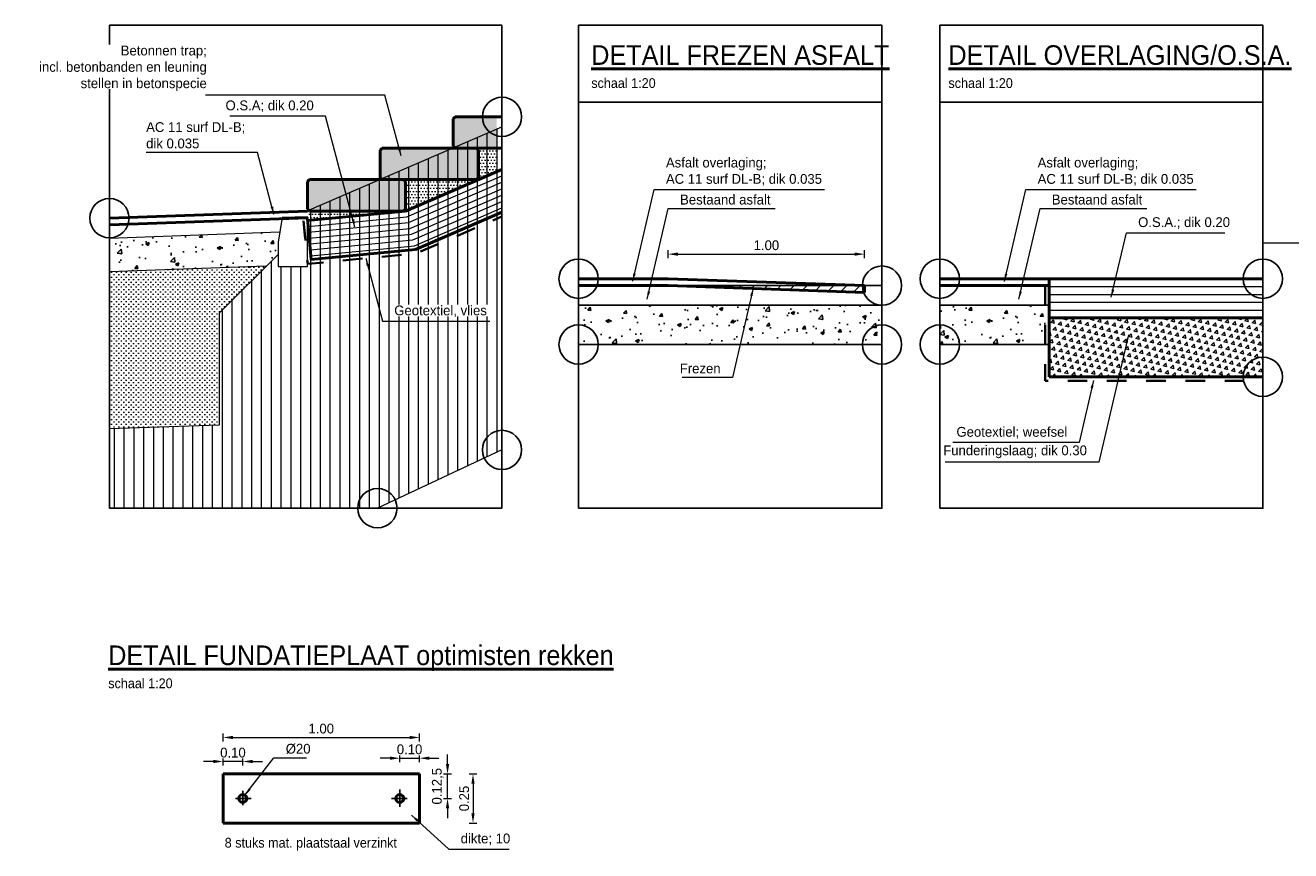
# Model space of a CAD drawing. Header units: metres. Extents: x 132 to 905, y -50 to 63.
# Tile 3 of 87: x 163.73 to 170.17, y 3.4 to 7.61. Entities that reach past the tile are written whole.
import ezdxf

# ---------------------------------------------------------------- set-up
doc = ezdxf.new("R2010")
doc.units = ezdxf.units.M
doc.header["$LTSCALE"] = 0.1
doc.linetypes.add('geotextiel', pattern=[0.2, -0.1, 0.1])
doc.linetypes.add('PHANTOM', pattern=[2.5, 1.25, -0.25, 0.25, -0.25, 0.25, -0.25])
for name, color, linetype, lineweight in [('DP-Afbreek', 2, 'PHANTOM', 25), ('DP-arcering_zdun', 253, 'Continuous', 5), ('DP-BS-arcering_klei', 253, 'Continuous', 0), ('DP-BS-arcering_slakken', 253, 'Continuous', 25), ('DP-BS-arcering_zand', 251, 'Continuous', 0), ('DP-BS-profiel', 2, 'Continuous', 25), ('DP-NW-arcering_asfalt', 1, 'Continuous', 18), ('DP-NW-arcering_fosforslakken', 253, 'Continuous', 5), ('DP-NW-arcering_funderingslaag', 211, 'Continuous', 13), ('DP-NW-Geotextiel_detail', 150, 'geotextiel', 35), ('DP-NW-Profiel', 4, 'Continuous', 50), ('maatvoering-lin', 7, 'Continuous', 20), ('Teksthoogte 5-0mm', 4, 'Continuous', 53), ('TL-2.5mm Tekst', 7, 'Continuous', 25), ('TL-5.0mm Tekst', 4, 'Continuous', 50)]:
    doc.layers.add(name, color=color, linetype=linetype, lineweight=lineweight)
for name, color, linetype in [('DP-arcering_lgrijs', 9, 'Continuous'), ('DP-BS-BESTAAND-PROFIEL', 1, 'Continuous'), ('DP-NW-Maatvoering', 7, 'Continuous')]:
    doc.layers.add(name, color=color, linetype=linetype)
doc.layers.add('DP-NW-arcrand', color=142, linetype='Continuous', plot=False)
doc.layers.add('TO-Viewport', color=152, linetype='Continuous', plot=False)
doc.styles.add('GM25mm', font='StagCAD.ttf', dxfattribs={"width": 0.96, "height": 2.5})
doc.styles.add('StagCAD', font='StagCAD.ttf')
doc.dimstyles.new('GM-maatvoering', dxfattribs={"dimtxt": 2.5, "dimasz": 2.5, "dimexe": 1, "dimexo": 0, "dimgap": 1, "dimtad": 1, "dimrnd": 0.001, "dimzin": 1, "dimdsep": 46, "dimtxsty": 'StagCAD', "dimcen": 0.09, "dimclrd": 1, "dimclre": 1, "dimclrt": 7, "dimazin": 0, "dimtfac": 1, "dimtix": 1, "dimtmove": 0, "dimatfit": 3, "dimfxl": 1, "dimfxlon": 1, "dimtvp": 0.83, "dimtolj": 1, "dimtzin": 0, "dimlwd": 15, "dimlwe": 15, "dimarcsym": 0})
doc.dimstyles.new('leader 1_20', dxfattribs={"dimscale": 0.02, "dimtxt": 2.5, "dimasz": 2, "dimexe": 0, "dimexo": 0, "dimgap": 1, "dimtad": 1, "dimrnd": 0.001, "dimzin": 1, "dimdsep": 46, "dimtxsty": 'StagCAD', "dimblk1": 'RAD_PIJL', "dimblk2": 'RAD_PIJL', "dimsah": 1, "dimcen": 0.09, "dimse1": 1, "dimse2": 1, "dimclrd": 1, "dimclre": 1, "dimclrt": 7, "dimazin": 0, "dimtfac": 1, "dimtix": 1, "dimtmove": 0, "dimatfit": 3, "dimfxl": 1, "dimtvp": 0.83, "dimtolj": 1, "dimtzin": 0, "dimlwd": 15, "dimarcsym": 0})
pattern_1 = [(0, (-384.190087, 132.110443), (0.0079375, 0.015875), [0, -0.015875])]

# ---------------------------------------------------------------- blocks, each defined once
blk = doc.blocks.new('RAD_PIJL')
at = {"color": 1, "linetype": 'Continuous'}
blk.add_solid([(-2.83, -0.75), (-2.83, 0.75), (0, 0)], dxfattribs=at)
blk = doc.blocks.new('Traptrede')
at = {"layer": 'DP-arcering_lgrijs'}
blk.add_hatch(color=256, dxfattribs=at).paths.add_polyline_path([(0.49, 0.25), (0.5, 0.24), (0.5, 0.1), (0.49, 0.09), (0.01, 0.09), (0, 0.1), (0, 0.24), (0.01, 0.25)])
at = {"layer": 'DP-NW-Profiel'}
for p, q in [((0.01, 0.25), (0, 0.24)), ((0, 0.24), (0, 0.1)), ((0.01, 0.25), (0.49, 0.25)), ((0.49, 0.25), (0.5, 0.24)), ((0.5, 0.24), (0.5, 0.1)), ((0.01, 0.09), (0, 0.1)), ((0.01, 0.09), (0.49, 0.09)), ((0.5, 0.1), (0.49, 0.09))]:
    blk.add_line(p, q, dxfattribs=at)
blk = doc.blocks.new('TITEL')
at = {"layer": 'TL-2.5mm Tekst', "style": 'StagCAD', "width": 0.96}
blk.add_attdef('SCHAAL', (0, -5.89), '', height=2.5, dxfattribs=at)
at = {"layer": 'TL-5.0mm Tekst', "style": 'StagCAD', "width": 0.96}
blk.add_attdef('OMSCHRIJVING', (0, 0), '', height=5, dxfattribs=at)
blk = doc.blocks.new('*D147')
at = {"layer": 'Defpoints', "color": 0, "transparency": 16777216}
for p in [(168.0028, 6.4415), (167.0028, 6.3163), (168.0028, 6.2813)]:
    blk.add_point(p, dxfattribs=at)
at = {"layer": 'DP-NW-Maatvoering', "color": 1, "lineweight": 15, "transparency": 16777216}
for p, q in [((167.0028, 6.4215), (167.0028, 6.4615)), ((168.0028, 6.4215), (168.0028, 6.4615)), ((167.0528, 6.4415), (167.9528, 6.4415))]:
    blk.add_line(p, q, dxfattribs=at)
at = {"layer": 'DP-NW-Maatvoering', "color": 1, "transparency": 16777216}
for points in [[(167.0528, 6.4499), (167.0528, 6.4332), (167.0028, 6.4415)], [(167.9528, 6.4499), (167.9528, 6.4332), (168.0028, 6.4415)]]:
    blk.add_solid(points, dxfattribs=at)
at = {"layer": 'DP-NW-Maatvoering', "color": 7, "transparency": 16777216, "insert": (167.5028, 6.4865), "char_height": 0.05, "attachment_point": 5, "style": 'StagCAD'}
blk.add_mtext('\\A1;1.00', dxfattribs=at)
blk = doc.blocks.new('*D282')
at = {"layer": 'Defpoints', "color": 0, "transparency": 16777216}
for p in [(165.7343, 3.9791), (164.7343, 3.7932), (165.7343, 3.7932)]:
    blk.add_point(p, dxfattribs=at)
at = {"layer": 'maatvoering-lin', "color": 1, "lineweight": 15, "transparency": 16777216}
for p, q in [((164.7343, 3.9591), (164.7343, 3.9991)), ((165.7343, 3.9591), (165.7343, 3.9991)), ((164.7843, 3.9791), (165.6843, 3.9791))]:
    blk.add_line(p, q, dxfattribs=at)
at = {"layer": 'maatvoering-lin', "color": 1, "transparency": 16777216}
for points in [[(164.7843, 3.9875), (164.7843, 3.9708), (164.7343, 3.9791)], [(165.6843, 3.9875), (165.6843, 3.9708), (165.7343, 3.9791)]]:
    blk.add_solid(points, dxfattribs=at)
at = {"layer": 'maatvoering-lin', "color": 7, "transparency": 16777216, "insert": (165.2343, 4.0241), "char_height": 0.05, "attachment_point": 5, "style": 'StagCAD', "bg_fill": 3, "box_fill_scale": 1.1, "bg_fill_color": 256, "bg_fill_true_color": 13158600, "bg_fill_transparency": 0}
blk.add_mtext('\\A1;1.00', dxfattribs=at)
blk = doc.blocks.new('*D283')
at = {"layer": 'Defpoints', "color": 0, "transparency": 16777216}
for p in [(165.7343, 3.7932), (165.7343, 3.5432), (166.0076, 3.5432)]:
    blk.add_point(p, dxfattribs=at)
at = {"layer": 'maatvoering-lin', "color": 1, "lineweight": 15, "transparency": 16777216}
for p, q in [((165.9876, 3.7932), (166.0276, 3.7932)), ((166.0076, 3.7432), (166.0076, 3.5932)), ((165.9876, 3.5432), (166.0276, 3.5432))]:
    blk.add_line(p, q, dxfattribs=at)
at = {"layer": 'maatvoering-lin', "color": 1, "transparency": 16777216}
for points in [[(165.9993, 3.7432), (166.016, 3.7432), (166.0076, 3.7932)], [(165.9993, 3.5932), (166.016, 3.5932), (166.0076, 3.5432)]]:
    blk.add_solid(points, dxfattribs=at)
at = {"layer": 'maatvoering-lin', "color": 7, "transparency": 16777216, "insert": (165.9626, 3.6682), "char_height": 0.05, "attachment_point": 5, "rotation": 90, "style": 'StagCAD', "bg_fill": 3, "box_fill_scale": 1.1, "bg_fill_color": 256, "bg_fill_true_color": 13158600, "bg_fill_transparency": 0}
blk.add_mtext('\\A1;0.25', dxfattribs=at)
blk = doc.blocks.new('*D284')
at = {"layer": 'Defpoints', "color": 0, "transparency": 16777216}
for p in [(165.7343, 3.7932), (165.6343, 3.7146)]:
    blk.add_point(p, dxfattribs=at)
at = {"layer": 'maatvoering-lin', "color": 1, "lineweight": 15, "transparency": 16777216}
for p, q in [((165.5843, 3.8735), (165.5343, 3.8735)), ((165.6343, 3.8535), (165.6343, 3.8935)), ((165.6343, 3.8735), (165.7343, 3.8735)), ((165.7343, 3.8535), (165.7343, 3.8935)), ((165.7843, 3.8735), (165.8343, 3.8735))]:
    blk.add_line(p, q, dxfattribs=at)
at = {"layer": 'maatvoering-lin', "color": 1, "transparency": 16777216}
for points in [[(165.5843, 3.8818), (165.5843, 3.8652), (165.6343, 3.8735)], [(165.7843, 3.8818), (165.7843, 3.8652), (165.7343, 3.8735)]]:
    blk.add_solid(points, dxfattribs=at)
at = {"layer": 'maatvoering-lin', "color": 7, "transparency": 16777216, "insert": (165.6843, 3.9185), "char_height": 0.05, "attachment_point": 5, "style": 'StagCAD', "bg_fill": 3, "box_fill_scale": 1.1, "bg_fill_color": 256, "bg_fill_true_color": 13158600, "bg_fill_transparency": 0}
blk.add_mtext('\\A1;0.10', dxfattribs=at)
at = {"layer": 'Defpoints', "color": 0, "transparency": 16777216}
blk.add_point((165.7343, 3.8735), dxfattribs=at)
blk = doc.blocks.new('*D285')
at = {"layer": 'Defpoints', "color": 0, "transparency": 16777216}
for p in [(164.7343, 3.7932), (164.8343, 3.7073)]:
    blk.add_point(p, dxfattribs=at)
at = {"layer": 'maatvoering-lin', "color": 1, "lineweight": 15, "transparency": 16777216}
for p, q in [((164.7343, 3.8367), (164.7343, 3.8767)), ((164.8343, 3.8367), (164.8343, 3.8767)), ((164.6843, 3.8567), (164.6343, 3.8567)), ((164.8343, 3.8567), (164.7343, 3.8567)), ((164.8843, 3.8567), (164.9343, 3.8567))]:
    blk.add_line(p, q, dxfattribs=at)
at = {"layer": 'maatvoering-lin', "color": 1, "transparency": 16777216}
for points in [[(164.6843, 3.8651), (164.6843, 3.8484), (164.7343, 3.8567)], [(164.8843, 3.8651), (164.8843, 3.8484), (164.8343, 3.8567)]]:
    blk.add_solid(points, dxfattribs=at)
at = {"layer": 'maatvoering-lin', "color": 7, "transparency": 16777216, "insert": (164.7843, 3.9017), "char_height": 0.05, "attachment_point": 5, "style": 'StagCAD', "bg_fill": 3, "box_fill_scale": 1.1, "bg_fill_color": 256, "bg_fill_true_color": 13158600, "bg_fill_transparency": 0}
blk.add_mtext('\\A1;0.10', dxfattribs=at)
at = {"layer": 'Defpoints', "color": 0, "transparency": 16777216}
blk.add_point((164.7343, 3.8567), dxfattribs=at)
blk = doc.blocks.new('*D286')
at = {"layer": 'Defpoints', "color": 0, "transparency": 16777216}
for p in [(165.7343, 3.7932), (165.6717, 3.6682)]:
    blk.add_point(p, dxfattribs=at)
at = {"layer": 'maatvoering-lin', "color": 1, "lineweight": 15, "transparency": 16777216}
for p, q in [((165.8779, 3.8432), (165.8779, 3.8932)), ((165.8579, 3.7932), (165.8979, 3.7932)), ((165.8779, 3.6682), (165.8779, 3.7932)), ((165.8579, 3.6682), (165.8979, 3.6682)), ((165.8779, 3.6182), (165.8779, 3.5682))]:
    blk.add_line(p, q, dxfattribs=at)
at = {"layer": 'maatvoering-lin', "color": 1, "transparency": 16777216}
for points in [[(165.8696, 3.8432), (165.8862, 3.8432), (165.8779, 3.7932)], [(165.8696, 3.6182), (165.8862, 3.6182), (165.8779, 3.6682)]]:
    blk.add_solid(points, dxfattribs=at)
at = {"layer": 'maatvoering-lin', "color": 7, "transparency": 16777216, "insert": (165.8279, 3.7307), "char_height": 0.05, "attachment_point": 5, "rotation": 90, "style": 'StagCAD', "bg_fill": 3, "box_fill_scale": 1.1, "bg_fill_color": 256, "bg_fill_true_color": 13158600, "bg_fill_transparency": 0}
blk.add_mtext('\\A1;0.12,5', dxfattribs=at)
at = {"layer": 'Defpoints', "color": 0, "transparency": 16777216}
blk.add_point((165.8779, 3.7932), dxfattribs=at)

msp = doc.modelspace()

# ---------------------------------------------------------------- hatches: boundary and pattern name
at = {"layer": 'DP-arcering_lgrijs'}
msp.add_hatch(color=256, dxfattribs=at).paths.add_polyline_path([(166.1277, 6.981), (166.1277, 7.141), (165.916, 7.141), (165.906, 7.131), (165.906, 6.991), (165.916, 6.981)])
at = {"layer": 'DP-arcering_zdun'}
h = msp.add_hatch(dxfattribs=at)
h.set_pattern_fill('ANSI31', color=256, scale=0.015, style=0)
h.set_pattern_definition([(45, (167.002417, 6.24626), (-0.033676, 0.033676), [])])
h.paths.add_polyline_path([(168.0028, 6.2813), (167.0024, 6.2813), (168.0025, 6.2463)])
at = {"layer": 'DP-BS-arcering_klei', "lineweight": 0}
h = msp.add_hatch(dxfattribs=at)
h.set_pattern_fill('_U', color=251, scale=0.05, angle=90, pattern_type=0)
h.set_pattern_definition([(90, (777.030483, 3.92918), (-0.05, 0), [])])
h.paths.add_polyline_path([(165.5204, 5.1473), (166.1553, 5.444), (166.1553, 7.0907), (165.1636, 6.661), (165.1643, 6.378), (165.0143, 6.378), (165.0143, 6.4405), (164.7143, 6.1405), (164.7143, 5.5707), (164.1553, 5.5508), (164.1553, 5.1473)])
at = {"layer": 'DP-BS-arcering_slakken'}
h = msp.add_hatch(dxfattribs=at)
h.set_pattern_fill('AR-CONC', color=256, scale=0.001, style=0)
h.set_pattern_definition([(50, (164.46576, 6.35291), (0.182185, -0.01594), [0.01905, -0.20955]), (355, (164.46576, 6.3529), (-0.03524, 0.191057), [0.01524, -0.16764]), (100.45, (164.48094, 6.35158), (0.14694, 0.175117), [0.01619, -0.17809]), (46.184, (164.46576, 6.4037), (0.27108, -0.04204), [0.028575, -0.314325]), (96.636, (164.48835, 6.4002), (0.2374, 0.24743), [0.024285, -0.267135]), (351.184, (164.46576, 6.4037), (0.2374, 0.24743), [0.02286, -0.25146]), (21, (164.49116, 6.39101), (0.151615, -0.102266), [0.01905, -0.20955]), (326, (164.49116, 6.391), (0.0618, 0.18419), [0.01524, -0.16764]), (71.45, (164.5038, 6.38249), (0.213416, 0.081923), [0.01619, -0.17809]), (37.5, (164.465757, 6.35291), (0.0030886, 0.084555), [0, -0.165608, 0, -0.17018, 0, -0.168275]), (7.5, (164.46576, 6.35291), (0.06682, 0.10018), [0, -0.097028, 0, -0.161798, 0, -0.064135]), (327.5, (164.409115, 6.35291), (0.1355906, -0.005729), [0, -0.0635, 0, -0.19812, 0, -0.26289]), (317.5, (164.38371, 6.35291), (0.14813, 0.025426), [0, -0.08255, 0, -0.131572, 0, -0.18669])])
h.paths.add_polyline_path([(164.1553, 6.522), (165.0223, 6.5529), (165.0143, 6.503), (165.0143, 6.4405), (164.9542, 6.3804), (164.1553, 6.3518)])
h = msp.add_hatch(dxfattribs=at)
h.set_pattern_fill('AR-CONC', color=256, scale=0.001, style=0)
h.set_pattern_definition([(50, (166.44583, 5.98126), (0.182185, -0.015939), [0.01905, -0.20955]), (355, (166.44583, 5.98126), (-0.035243, 0.191057), [0.01524, -0.16764]), (100.451, (166.46102, 5.97993), (0.146943, 0.175117), [0.01619, -0.17809]), (46.184, (166.44583, 6.03206), (0.27108, -0.042042), [0.028575, -0.314325]), (96.636, (166.46842, 6.02856), (0.237404, 0.247426), [0.024285, -0.267135]), (351.184, (166.44583, 6.03206), (0.237405, 0.247425), [0.02286, -0.25146]), (21, (166.47123, 6.01936), (0.151615, -0.102266), [0.01905, -0.20955]), (326, (166.47123, 6.01936), (0.061802, 0.184188), [0.01524, -0.16764]), (71.451, (166.48387, 6.01084), (0.213416, 0.081923), [0.01619, -0.17809]), (37.5, (166.445833, 5.98126), (0.0030886, 0.084555), [0, -0.165608, 0, -0.17018, 0, -0.168275]), (7.5, (166.44583, 5.98126), (0.0668197, 0.1001806), [0, -0.097028, 0, -0.161798, 0, -0.064135]), (327.5, (166.38919, 5.98126), (0.1355906, -0.0057287), [0, -0.0635, 0, -0.19812, 0, -0.26289]), (317.5, (166.36379, 5.98126), (0.148129, 0.0254265), [0, -0.08255, 0, -0.131572, 0, -0.18669])])
h.paths.add_polyline_path([(166.5458, 6.1813), (168.0917, 6.1813), (168.0917, 5.9813), (166.5458, 5.9813)])
h = msp.add_hatch(dxfattribs=at)
h.set_pattern_fill('AR-CONC', color=256, scale=0.001, style=0)
h.set_pattern_definition([(50, (168.38662, 5.98126), (0.182185, -0.01594), [0.01905, -0.20955]), (355, (168.38662, 5.98126), (-0.03524, 0.191057), [0.01524, -0.16764]), (100.45, (168.4018, 5.97993), (0.14694, 0.175117), [0.01619, -0.17809]), (46.184, (168.38662, 6.03206), (0.27108, -0.04204), [0.028575, -0.314325]), (96.636, (168.4092, 6.02856), (0.2374, 0.24743), [0.024285, -0.267135]), (351.184, (168.38662, 6.03206), (0.2374, 0.24743), [0.02286, -0.25146]), (21, (168.41202, 6.01936), (0.151615, -0.102266), [0.01905, -0.20955]), (326, (168.41202, 6.01936), (0.0618, 0.18419), [0.01524, -0.16764]), (71.45, (168.42465, 6.01084), (0.213416, 0.081923), [0.01619, -0.17809]), (37.5, (168.38662, 5.98126), (0.0030886, 0.084555), [0, -0.165608, 0, -0.17018, 0, -0.168275]), (7.5, (168.38662, 5.98126), (0.06682, 0.10018), [0, -0.097028, 0, -0.161798, 0, -0.064135]), (327.5, (168.329976, 5.98126), (0.1355906, -0.005729), [0, -0.0635, 0, -0.19812, 0, -0.26289]), (317.5, (168.30458, 5.98126), (0.14813, 0.025426), [0, -0.08255, 0, -0.131572, 0, -0.18669])])
h.paths.add_polyline_path([(168.3866, 6.1813), (168.9432, 6.1813), (168.9432, 5.9813), (168.3866, 5.9813)])
at = {"layer": 'DP-BS-arcering_zand'}
h = msp.add_hatch(dxfattribs=at)
h.set_pattern_fill('CUNETZAND', color=256, scale=0.02, style=0, double=1, pattern_type=2)
h.set_pattern_definition([(0, (880.728124, -46.287948), (0.0125, 0.0125), [0, -0.025])])
h.paths.add_polyline_path([(164.7143, 6.1405), (164.9542, 6.3804), (164.1553, 6.3518), (164.1553, 5.5508), (164.7143, 5.5707)])
at = {"layer": 'DP-NW-arcering_fosforslakken'}
h = msp.add_hatch(dxfattribs=at)
h.set_pattern_fill('DOTS', color=1, scale=0.01, style=0)
h.set_pattern_definition(pattern_1)
h.paths.add_polyline_path([(166.1277, 6.861), (166.1277, 6.981), (166.0348, 6.981), (166.0348, 6.821)])
h = msp.add_hatch(dxfattribs=at)
h.set_pattern_fill('DOTS', color=1, scale=0.01, style=0)
h.set_pattern_definition(pattern_1)
h.paths.add_polyline_path([(166.0348, 6.821), (165.6636, 6.821), (165.6636, 6.661)])
h = msp.add_hatch(dxfattribs=at)
h.set_pattern_fill('DOTS', color=1, scale=0.01, style=0)
h.set_pattern_definition([(0, (168.015667, 1.723559), (0.0079375, 0.015875), [0, -0.015875])])
h.paths.add_polyline_path([(165.6636, 6.661), (165.1916, 6.661), (165.1636, 6.6573), (165.1636, 6.6128)])
at = {"layer": 'DP-NW-arcering_funderingslaag'}
h = msp.add_hatch(dxfattribs=at)
h.set_pattern_fill('TRIANG', color=256, scale=0.004, angle=45, style=0)
h.set_pattern_definition([(105, (169.307994, 5.72508), (-0.0368018, 0.009861), [0.01905, -0.01905]), (165, (169.307994, 5.72508), (-0.0269408, -0.0269408), [0.01905, -0.01905]), (45, (169.289594, 5.73001), (-0.009861, 0.0368018), [0.01905, -0.01905])])
h.paths.add_polyline_path([(170.0325, 6.1163), (170.0325, 5.8163), (168.9432, 5.8163), (168.9436, 6.1163)])

# ---------------------------------------------------------------- linework, layer by layer
at = {"layer": 'DP-BS-BESTAAND-PROFIEL'}
for p, q in [((167.0024, 6.2813), (168.0917, 6.2813)), ((166.5458, 6.1813), (168.0917, 6.1813)), ((168.3866, 6.1813), (168.9432, 6.1813))]:
    msp.add_line(p, q, dxfattribs=at)
at = {"layer": 'DP-BS-profiel', "color": 1, "lineweight": 18}
for p, q in [((165.1631, 6.663), (166.1553, 7.0907)), ((165.0223, 6.5529), (164.1553, 6.522)), ((165.0143, 6.4405), (164.7143, 6.1405)), ((164.9542, 6.3804), (164.1553, 6.3518)), ((164.7143, 6.1405), (164.7143, 5.5707)), ((164.7143, 5.5707), (164.1553, 5.5508)), ((166.1553, 5.444), (165.5204, 5.1473))]:
    msp.add_line(p, q, dxfattribs=at)
msp.add_lwpolyline([(165.1642, 6.6322), (165.0343, 6.628), (165.0143, 6.503), (165.0143, 6.378), (165.1643, 6.378)], close=True, dxfattribs=at)
at = {"layer": 'DP-NW-arcering_asfalt'}
for p, q in [((165.6712, 6.6316), (166.1553, 6.8402)), ((165.6787, 6.6021), (166.1553, 6.8075)), ((165.6863, 6.5727), (166.1553, 6.7749)), ((165.6938, 6.5433), (166.1553, 6.7422)), ((165.7014, 6.5139), (166.1553, 6.7095)), ((165.709, 6.4845), (166.1553, 6.6769)), ((165.1673, 6.583), (165.6712, 6.6316)), ((165.1701, 6.5532), (165.6787, 6.6021)), ((165.173, 6.5233), (165.6863, 6.5727)), ((165.1759, 6.4934), (165.6938, 6.5433)), ((165.1788, 6.4636), (165.7014, 6.5139)), ((165.1816, 6.4337), (165.709, 6.4845)), ((168.9436, 6.2763), (170.0325, 6.2763)), ((168.9436, 6.2363), (170.0325, 6.2363)), ((168.9436, 6.1963), (170.0325, 6.1963)), ((168.9436, 6.1563), (170.0325, 6.1563))]:
    msp.add_line(p, q, dxfattribs=at)
at = {"layer": 'DP-NW-arcrand'}
for points in [[(166.5458, 6.1813), (168.0917, 6.1813), (168.0917, 5.9813), (166.5458, 5.9813)], [(168.3866, 6.1813), (168.9432, 6.1813), (168.9432, 5.9813), (168.3866, 5.9813)]]:
    msp.add_lwpolyline(points, close=True, dxfattribs=at)
at = {"layer": 'DP-NW-Geotextiel_detail', "ltscale": 10}
msp.add_line((165.1445, 6.611), (165.1531, 6.5214), dxfattribs=at)
at = {"layer": 'DP-NW-Geotextiel_detail', "ltscale": 10, "flags": 128}
for points in [[(165.144, 6.6107), (165.1651, 6.3919), (165.719, 6.4453), (166.1553, 6.6333)], [(168.9236, 6.2813), (168.9231, 5.7963), (170.0325, 5.7963)]]:
    msp.add_lwpolyline(points, dxfattribs=at)
at = {"layer": 'DP-NW-Maatvoering'}
for points in [[(164.8343, 3.7073), (164.8343, 3.6342)], [(165.6343, 3.7146), (165.6343, 3.6258)], [(164.7965, 3.6682), (164.8769, 3.6682)], [(165.5928, 3.6682), (165.6717, 3.6682)]]:
    msp.add_lwpolyline(points, dxfattribs=at)
at = {"layer": 'DP-NW-Profiel'}
for p, q in [((165.916, 7.141), (165.906, 7.131)), ((165.906, 7.131), (165.906, 6.991)), ((165.916, 7.141), (166.1553, 7.141)), ((165.916, 6.981), (165.906, 6.991)), ((165.916, 6.981), (166.1553, 6.981)), ((165.6636, 6.661), (166.1553, 6.8729)), ((165.1644, 6.6129), (165.6636, 6.661)), ((165.714, 6.4649), (166.1553, 6.6551)), ((165.1636, 6.6209), (165.1836, 6.4138)), ((167.0028, 6.3163), (166.5458, 6.3163)), ((167.0024, 6.2813), (166.5458, 6.2813)), ((167.0024, 6.2813), (168.0024, 6.2463)), ((167.0028, 6.3163), (168.0028, 6.2813)), ((168.0024, 6.2463), (168.0027, 6.2813)), ((170.0325, 6.3163), (168.3866, 6.3163)), ((168.9432, 6.2813), (168.3866, 6.2813)), ((168.9432, 6.2813), (168.9432, 5.8163)), ((168.9436, 6.3163), (168.9436, 6.2813)), ((168.9436, 6.1163), (170.0325, 6.1163)), ((168.9432, 5.8163), (170.0325, 5.8163))]:
    msp.add_line(p, q, dxfattribs=at)
for points in [[(164.1548, 6.625), (165.1636, 6.661)], [(164.1561, 6.59), (165.1648, 6.626)], [(165.1836, 6.4138), (165.714, 6.4649)], [(164.7343, 3.7932), (165.7343, 3.7932)], [(164.7343, 3.7932), (164.7343, 3.5432)], [(165.7343, 3.7932), (165.7343, 3.5432)], [(164.7343, 3.5432), (165.7343, 3.5432)]]:
    msp.add_lwpolyline(points, dxfattribs=at)
for centre in [(164.8343, 3.6682), (165.6343, 3.6682)]:
    msp.add_circle(centre, 0.02, dxfattribs=at)
at = {"layer": 'TO-Viewport', "color": 251}
for p, q in [((166.5458, 7.2162), (168.0917, 7.2162)), ((168.3866, 7.2162), (170.0325, 7.2162))]:
    msp.add_line(p, q, dxfattribs=at)
for points in [[(166.1553, 5.1473), (166.1553, 7.6073), (164.1553, 7.6073), (164.1553, 5.1473)], [(166.5458, 5.1473), (168.0917, 5.1473), (168.0917, 7.6073), (166.5458, 7.6073)], [(168.3866, 5.1473), (170.0325, 5.1473), (170.0325, 7.6073), (168.3866, 7.6073)]]:
    msp.add_lwpolyline(points, close=True, dxfattribs=at)
for centre in [(166.1553, 7.141), (164.1548, 6.625), (166.5458, 6.3163), (168.3866, 6.3163), (170.0325, 6.3163), (168.0917, 6.2813), (166.5458, 5.9813), (168.0917, 5.9813), (168.3866, 5.9813), (170.0325, 5.8163), (166.1553, 5.444), (165.5204, 5.1473)]:
    msp.add_circle(centre, 0.1, dxfattribs=at)

# ---------------------------------------------------------------- block references
at = {"layer": 'DP-Afbreek'}
for p in [(165.5348, 6.731), (165.1636, 6.571)]:
    msp.add_blockref('Traptrede', p, dxfattribs=at)
at = {"layer": 'Teksthoogte 5-0mm', "xscale": 0.02, "yscale": 0.02, "zscale": 0.02}
for p, values in [((166.6102, 7.4058), {'OMSCHRIJVING': '%%uDETAIL FREZEN ASFALT', 'SCHAAL': 'schaal 1:20'}), ((168.4302, 7.4058), {'OMSCHRIJVING': '%%uDETAIL OVERLAGING/O.S.A.', 'SCHAAL': 'schaal 1:20'}), ((164.1488, 4.3479), {'OMSCHRIJVING': '%%uDETAIL FUNDATIEPLAAT optimisten rekken', 'SCHAAL': 'schaal 1:20'})]:
    msp.add_blockref('TITEL', p, dxfattribs=at).add_auto_attribs(values)

# ---------------------------------------------------------------- texts
at = {"layer": 'TL-2.5mm Tekst', "style": 'GM25mm', "width": 0.96}
msp.add_text('8 stuks mat. plaatstaal verzinkt', height=0.05, dxfattribs=at).set_placement((164.7423, 3.4179))

# ---------------------------------------------------------------- dimensions: what is measured, and where the dimension line sits
at = {"layer": 'DP-NW-Maatvoering'}
dim = msp.add_linear_dim(base=(168.0028, 6.4415), p1=(167.0028, 6.3163), p2=(168.0028, 6.2813), dimstyle='GM-maatvoering', dxfattribs=at)
dim.commit()
dim.dimension.update_dxf_attribs({"geometry": '*D147', "text_midpoint": (167.5028, 6.4865)})

# ---------------------------------------------------------------- leaders
at = {"layer": 'DP-NW-Maatvoering', "annotation_type": 0, "has_hookline": 1}
for points, dimstyle, override, hookline_direction, text_width in [([(165.4059, 6.5796), (165.2562, 7.145), (165.2162, 7.145)], 'leader 1_20', {"dimgap": 1, "dimtad": 1}, 1, 0.4275), ([(164.9931, 6.6437), (164.9094, 6.9598), (164.8694, 6.9598)], 'leader 1_20', {"dimgap": 1, "dimtad": 1}, 1, 0.5075), ([(171.3037, 6.2225), (173.6559, 6.497), (171.1559, 6.497)], 'GM-maatvoering', {"dimscale": 0}, 1, 0.125), ([(166.8947, 6.2119), (167.0029, 6.6737), (167.0429, 6.6737)], 'leader 1_20', {"dimgap": 1, "dimtad": 1}, 0, 0.485), ([(168.7891, 6.2118), (168.8971, 6.6737), (168.9371, 6.6737)], 'leader 1_20', {"dimgap": 1, "dimtad": 1}, 0, 0.485), ([(169.2602, 6.2218), (169.337, 6.5502), (169.377, 6.5502)], 'leader 1_20', {"dimgap": 1, "dimtad": 1}, 0, 0.4425), ([(165.4617, 6.4205), (165.5463, 6.1006), (165.5863, 6.1006)], 'leader 1_20', {"dimgap": 1, "dimtad": 1}, 0, 0.4875), ([(167.4356, 6.2681), (167.3293, 5.8134), (167.2893, 5.8134)], 'leader 1_20', {"dimgap": 1, "dimtad": 1}, 1, 0.195), ([(169.348, 6.031), (169.1961, 5.3818), (169.1561, 5.3818)], 'leader 1_20', {"dimgap": 1, "dimtad": 1}, 1, 0.7225)]:
    msp.add_leader(points, dimstyle=dimstyle, override=override, dxfattribs=dict(at, hookline_direction=hookline_direction, text_width=text_width))

# ---------------------------------------------------------------- next in the draw order: texts
at = {"layer": 'DP-NW-Maatvoering', "color": 7, "char_height": 0.05, "style": 'StagCAD', "bg_fill": 3, "box_fill_scale": 1.1, "bg_fill_color": 256, "bg_fill_transparency": 0}
for s, insert, attachment_point in [('O.S.A; dik 0.20', (165.1962, 7.165), 9), ('AC 11 surf DL-B;\\Pdik 0.035', (164.3419, 6.9798), 7), ('\\A1;Bestaand asfalt', (167.0629, 6.6937), 7), ('\\A1;Bestaand asfalt', (168.9571, 6.6937), 7), ('Geotextiel, vlies', (165.6063, 6.1206), 7), ('\\A1;Frezen', (167.2693, 5.8334), 9), ('Funderingslaag; dik 0.30', (169.1361, 5.4018), 9)]:
    msp.add_mtext(s, dxfattribs=dict(at, insert=insert, attachment_point=attachment_point))

# ---------------------------------------------------------------- next in the draw order: dimensions: what is measured, and where the dimension line sits
at = {"layer": 'maatvoering-lin'}
dim = msp.add_linear_dim(base=(165.7343, 3.9791), p1=(164.7343, 3.7932), p2=(165.7343, 3.7932), dimstyle='GM-maatvoering', override={"dimtfill": 1}, dxfattribs=at)
dim.commit()
dim.dimension.update_dxf_attribs({"geometry": '*D282', "text_midpoint": (165.2343, 4.0241)})

# ---------------------------------------------------------------- next in the draw order: texts
at = {"layer": 'DP-NW-Maatvoering', "color": 7, "insert": (165.0534, 3.8948), "char_height": 0.05, "attachment_point": 7, "style": 'StagCAD', "bg_fill": 3, "box_fill_scale": 1.1, "bg_fill_color": 256, "bg_fill_transparency": 0}
msp.add_mtext('%%C20', dxfattribs=at)

# ---------------------------------------------------------------- next in the draw order: dimensions: what is measured, and where the dimension line sits
at = {"layer": 'maatvoering-lin'}
dim = msp.add_linear_dim(base=(164.7343, 3.8567), p1=(164.8343, 3.7073), p2=(164.7343, 3.7932), dimstyle='GM-maatvoering', override={"dimtfill": 1}, dxfattribs=at)
dim.commit()
dim.dimension.update_dxf_attribs({"geometry": '*D285', "text_midpoint": (164.7843, 3.9017)})
dim = msp.add_linear_dim(base=(166.0076, 3.5432), p1=(165.7343, 3.7932), p2=(165.7343, 3.5432), angle=90, dimstyle='GM-maatvoering', override={"dimtfill": 1}, dxfattribs=at)
dim.commit()
dim.dimension.update_dxf_attribs({"geometry": '*D283', "text_midpoint": (165.9626, 3.6682)})

# ---------------------------------------------------------------- next in the draw order: leaders
at = {"layer": 'DP-NW-Maatvoering', "annotation_type": 0, "has_hookline": 1}
for points, hookline_direction, text_width in [([(165.6412, 6.9416), (165.559, 7.2521), (165.519, 7.2521)], 1, 0.855), ([(166.8214, 6.3038), (166.9307, 6.7705), (166.9707, 6.7705)], 0, 0.8075), ([(168.7155, 6.3027), (168.8249, 6.7705), (168.8649, 6.7705)], 0, 0.8075), ([(169.1702, 5.7984), (169.0961, 5.4818), (169.0561, 5.4818)], 1, 0.5825)]:
    msp.add_leader(points, dimstyle='leader 1_20', override={"dimgap": 1, "dimtad": 1}, dxfattribs=dict(at, hookline_direction=hookline_direction, text_width=text_width))

# ---------------------------------------------------------------- next in the draw order: texts
at = {"layer": 'DP-NW-Maatvoering', "color": 7, "char_height": 0.05, "style": 'StagCAD', "bg_fill": 3, "box_fill_scale": 1.1, "bg_fill_color": 256, "bg_fill_transparency": 0}
for s, insert, attachment_point in [('Betonnen trap;\\Pincl. betonbanden en leuning\\Pstellen in betonspecie', (164.6511, 7.2721), 9), ('\\A1;Asfalt overlaging;\\PAC 11 surf DL-B; dik 0.035', (166.9907, 6.7905), 7), ('\\A1;Asfalt overlaging;\\PAC 11 surf DL-B; dik 0.035', (168.8849, 6.7905), 7), ('\\A1;O.S.A.; dik 0.20', (169.397, 6.5702), 7), ('\\A1;Geotextiel; weefsel', (169.0361, 5.5018), 9)]:
    msp.add_mtext(s, dxfattribs=dict(at, insert=insert, attachment_point=attachment_point))

# ---------------------------------------------------------------- next in the draw order: dimensions: what is measured, and where the dimension line sits
at = {"layer": 'maatvoering-lin'}
dim = msp.add_linear_dim(base=(165.7343, 3.8735), p1=(165.6343, 3.7146), p2=(165.7343, 3.7932), dimstyle='GM-maatvoering', override={"dimtfill": 1}, dxfattribs=at)
dim.commit()
dim.dimension.update_dxf_attribs({"geometry": '*D284', "text_midpoint": (165.6843, 3.9185)})

# ---------------------------------------------------------------- next in the draw order: leaders
at = {"layer": 'DP-NW-Maatvoering', "annotation_type": 0, "has_hookline": 1, "hookline_direction": 0, "text_width": 0.105}
msp.add_leader([(164.8455, 3.6848), (164.9934, 3.8748), (165.0334, 3.8748)], dimstyle='leader 1_20', override={"dimgap": 1, "dimtad": 1}, dxfattribs=at)

# ---------------------------------------------------------------- next in the draw order: dimensions: what is measured, and where the dimension line sits
at = {"layer": 'maatvoering-lin'}
dim = msp.add_linear_dim(base=(165.8779, 3.7932), p1=(165.6717, 3.6682), p2=(165.7343, 3.7932), angle=90, text='0.12,5', dimstyle='GM-maatvoering', override={"dimtfill": 1}, dxfattribs=at)
dim.commit()
dim.dimension.update_dxf_attribs({"geometry": '*D286', "text_midpoint": (165.8279, 3.7307)})

# ---------------------------------------------------------------- next in the draw order: leaders
at = {"layer": 'DP-NW-Maatvoering', "annotation_type": 0, "has_hookline": 1, "hookline_direction": 0, "text_width": 0.2475}
msp.add_leader([(165.6945, 3.5832), (165.8848, 3.4104), (165.9248, 3.4104)], dimstyle='leader 1_20', override={"dimgap": 1, "dimtad": 1}, dxfattribs=at)

# ---------------------------------------------------------------- next in the draw order: texts
at = {"layer": 'DP-NW-Maatvoering', "color": 7, "insert": (165.9448, 3.4304), "char_height": 0.05, "attachment_point": 7, "style": 'StagCAD', "bg_fill": 3, "box_fill_scale": 1.1, "bg_fill_color": 256, "bg_fill_transparency": 0}
msp.add_mtext('dikte; 10', dxfattribs=at)

doc.saveas('drawing.dxf')
